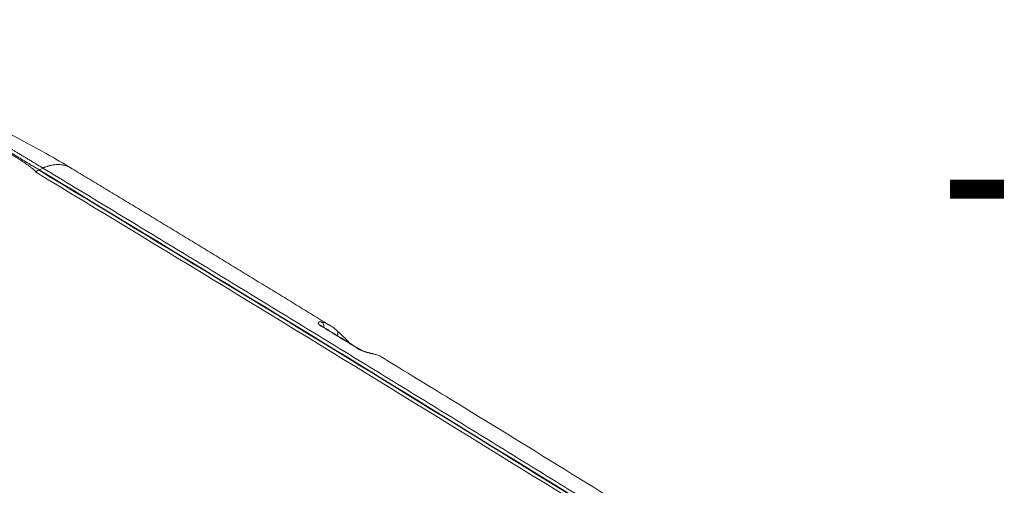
# Model space of a CAD drawing. Header units: millimetres. Extents: x 809 to 6054, y -5716 to -1261.
# Tile 91 of 94: x 5965 to 5995, y -5344 to -5330. Entities that reach past the tile are written whole.
import ezdxf
from ezdxf.enums import TextEntityAlignment as Align

# ---------------------------------------------------------------- set-up
doc = ezdxf.new("R2010")
doc.units = ezdxf.units.MM
doc.header["$LTSCALE"] = 0.3175
doc.layers.add('1轮廓实线层', color=7, linetype='Continuous', lineweight=18)
doc.layers.add('6文字层', color=3, linetype='Continuous', lineweight=13)

# ---------------------------------------------------------------- blocks, each defined once
blk = doc.blocks.new('MR07S-930-Z')
at = {"layer": '1轮廓实线层'}
for p, q in [((7631.07, -5619.59), (7631.77, -5619.19)), ((7630.37, -5619.89), (7630.36, -5619.9))]:
    blk.add_line(p, q, dxfattribs=at)
for centre, major_axis, ratio, start_param, end_param in [((7442.27, -15056.65), (-5847.32, 10127.85), 0.57735, 5.457597, 5.474954), ((7442.27, -15056.66), (5847.27, -10127.77), 0.57735, 2.316004, 2.333362), ((7684.1, -5649.95), (0.521, 0.853), 0.56042, 6.28299, 6.673348), ((7684.1, -5649.18), (-0.217, -0.976), 0.803357, 1.665088, 2.870452), ((7686.66, -5650.56), (-0.658, -0.753), 0.811252, 1.72949, 3.282385), ((7691.17, -5654.27), (-0.522, -0.853), 0.559911, 3.131724, 3.532158), ((7694, -5655.23), (-0.217, -0.976), 0.803359, 2.869489, 3.151328), ((7365.9, -15100.75), (5847.27, -10127.77), 0.57735, 2.316004, 2.333362), ((7366.61, -15100.34), (-5847.27, 10127.77), 0.57735, 5.457597, 5.474954), ((7366.61, -15100.33), (-5847.32, 10127.85), 0.57735, 5.457597, 5.474954)]:
    blk.add_ellipse(centre, major_axis=major_axis, ratio=ratio, start_param=start_param, end_param=end_param, dxfattribs=at)
for points, degree, knots in [([(7630.36, -5619.9), (7630.36, -5619.9), (7630.37, -5619.89), (7630.37, -5619.89), (7630.37, -5619.88), (7630.38, -5619.88), (7630.38, -5619.87), (7630.38, -5619.87), (7630.38, -5619.85), (7630.37, -5619.82), (7630.35, -5619.79), (7630.32, -5619.74), (7630.28, -5619.69), (7630.22, -5619.63), (7630.16, -5619.57), (7630.09, -5619.5), (7629.99, -5619.42), (7629.86, -5619.31), (7629.7, -5619.18), (7629.52, -5619.04), (7629.27, -5618.86), (7628.96, -5618.63), (7628.56, -5618.36), (7628.14, -5618.07), (7627.6, -5617.71), (7626.94, -5617.28), (7626.15, -5616.79), (7625.32, -5616.28), (7624.25, -5615.65), (7622.94, -5614.89), (7621.36, -5614), (7619.69, -5613.09), (7617.85, -5612.11), (7615.82, -5611.06), (7613.59, -5609.94), (7610.88, -5608.62), (7607.62, -5607.06), (7604.48, -5605.6), (7601.82, -5604.38), (7600.25, -5603.67), (7599.12, -5603.16), (7598.47, -5602.86), (7597.78, -5602.56), (7597.07, -5602.24), (7596.32, -5601.9), (7595.55, -5601.56), (7594.75, -5601.2), (7594.05, -5600.89), (7593.41, -5600.61), (7592.77, -5600.32), (7591.94, -5599.95), (7590.94, -5599.51), (7589.69, -5598.96), (7588.37, -5598.37), (7586.57, -5597.57), (7584.52, -5596.66), (7581.42, -5595.27), (7577.86, -5593.66), (7574.06, -5591.92), (7570.76, -5590.39), (7567.86, -5589.01), (7565.47, -5587.86), (7563.55, -5586.92), (7562.07, -5586.19), (7560.99, -5585.65), (7560.3, -5585.3), (7560, -5585.15), (7559.7, -5585), (7559.39, -5584.85), (7559.09, -5584.69), (7558.78, -5584.54), (7558.47, -5584.38), (7558.15, -5584.22), (7557.83, -5584.05), (7557.51, -5583.89), (7557.18, -5583.72), (7556.86, -5583.56), (7556.53, -5583.39), (7556.15, -5583.19), (7555.73, -5582.98), (7555.26, -5582.74), (7554.77, -5582.48), (7554.28, -5582.24), (7553.83, -5582.01), (7553.45, -5581.81), (7553.12, -5581.65), (7552.82, -5581.5), (7552.56, -5581.37), (7552.33, -5581.26), (7552.13, -5581.16), (7551.95, -5581.08), (7551.78, -5581), (7551.64, -5580.94), (7551.54, -5580.9), (7551.48, -5580.88), (7551.45, -5580.87), (7551.43, -5580.86), (7551.4, -5580.85), (7551.37, -5580.84), (7551.35, -5580.83), (7551.33, -5580.82), (7551.31, -5580.82), (7551.29, -5580.81), (7551.27, -5580.81), (7551.25, -5580.8), (7551.24, -5580.8), (7551.22, -5580.8), (7551.21, -5580.8), (7551.2, -5580.8), (7551.19, -5580.8), (7551.19, -5580.8), (7551.18, -5580.8), (7551.18, -5580.8), (7551.17, -5580.8), (7551.17, -5580.8), (7551.17, -5580.8), (7551.16, -5580.8)], 3, [0, 0, 0, 0, 0.000095, 0.00019, 0.000286, 0.000383, 0.000483, 0.000586, 0.000693, 0.001202, 0.001862, 0.002685, 0.003678, 0.004722, 0.005891, 0.007187, 0.00861, 0.010986, 0.013611, 0.016485, 0.019611, 0.025009, 0.03084, 0.037105, 0.043806, 0.054281, 0.065294, 0.076845, 0.088938, 0.109038, 0.130014, 0.151873, 0.174618, 0.201608, 0.229863, 0.259386, 0.303227, 0.35112, 0.375221, 0.400763, 0.408367, 0.416319, 0.424619, 0.433269, 0.442267, 0.451613, 0.461308, 0.471351, 0.47692, 0.484687, 0.494652, 0.506816, 0.521179, 0.539693, 0.554875, 0.586526, 0.613975, 0.667747, 0.716419, 0.753569, 0.789605, 0.824529, 0.843184, 0.861893, 0.880657, 0.884405, 0.888194, 0.892025, 0.895897, 0.89981, 0.903765, 0.907761, 0.911798, 0.915877, 0.919997, 0.924159, 0.928361, 0.932606, 0.936891, 0.942897, 0.94889, 0.954872, 0.961856, 0.967526, 0.972234, 0.976461, 0.980207, 0.983471, 0.986287, 0.988826, 0.991088, 0.993072, 0.994781, 0.996214, 0.996566, 0.996899, 0.997215, 0.997513, 0.997793, 0.998055, 0.998299, 0.998527, 0.998736, 0.998929, 0.999104, 0.999263, 0.999419, 0.999559, 0.999684, 0.999729, 0.999773, 0.999818, 0.999863, 0.999908, 0.999954, 1, 1, 1, 1]), ([(7631.07, -5619.51), (7630.33, -5619.06), (7629.58, -5618.61), (7628.1, -5617.72), (7627.36, -5617.27), (7625.14, -5615.93), (7623.66, -5615.04), (7620.69, -5613.27), (7619.21, -5612.39), (7616.24, -5610.64), (7614.76, -5609.77), (7612.54, -5608.48), (7611.79, -5608.06), (7610.31, -5607.21), (7609.57, -5606.79), (7607.35, -5605.53), (7605.87, -5604.71), (7603.64, -5603.49), (7602.9, -5603.09), (7601.42, -5602.29), (7600.68, -5601.89), (7598.46, -5600.71), (7596.98, -5599.94), (7594.76, -5598.8), (7594.02, -5598.43), (7592.54, -5597.68), (7591.81, -5597.31), (7590.33, -5596.58), (7589.59, -5596.22), (7588.11, -5595.5), (7587.37, -5595.14), (7585.89, -5594.42), (7585.15, -5594.07), (7583.68, -5593.36), (7582.94, -5593.01), (7580.72, -5591.96), (7579.25, -5591.26), (7576.29, -5589.85), (7574.81, -5589.14), (7572.82, -5588.17), (7572.3, -5587.92), (7571.78, -5587.66)], 3, [0, 0, 0, 0, 0.037454, 0.037454, 0.074908, 0.074908, 0.149816, 0.149816, 0.224723, 0.224723, 0.299631, 0.299631, 0.337085, 0.337085, 0.374539, 0.374539, 0.449447, 0.449447, 0.486901, 0.486901, 0.524354, 0.524354, 0.599262, 0.599262, 0.636716, 0.636716, 0.67417, 0.67417, 0.711624, 0.711624, 0.749078, 0.749078, 0.786532, 0.786532, 0.823985, 0.823985, 0.898893, 0.898893, 0.973801, 0.973801, 1, 1, 1, 1]), ([(7631.77, -5619.19), (7627.26, -5616.44), (7623.11, -5613.99), (7619.38, -5611.78), (7616.1, -5609.89), (7612.23, -5607.68), (7608.71, -5605.75), (7604.26, -5603.31), (7599.99, -5601.14), (7596.38, -5599.29), (7592.54, -5597.46), (7590.24, -5596.37), (7587.62, -5595.15), (7585.81, -5594.32), (7583.26, -5593.16), (7583.17, -5593.12), (7582.74, -5592.92)], 2, [0, 0, 0, 0.178067, 0.178067, 0.356133, 0.356133, 0.5342, 0.5342, 0.712267, 0.712267, 0.8013, 0.8013, 0.890333, 0.890333, 0.979367, 0.979367, 1, 1, 1]), ([(7637.3, -5619.3), (7635.69, -5618.32), (7632.54, -5616.48), (7628.21, -5614.13), (7625.52, -5612.74), (7624.42, -5612.19)], 3, [0, 0, 0, 0, 0.388327, 0.75036, 1, 1, 1, 1]), ([(7631.77, -5619.19), (7631.78, -5619.18), (7631.8, -5619.17), (7631.84, -5619.15), (7631.92, -5619.12), (7632.03, -5619.08), (7632.16, -5619.03), (7632.32, -5618.96), (7632.52, -5618.9), (7632.74, -5618.82), (7632.99, -5618.75), (7633.26, -5618.68), (7633.56, -5618.62), (7633.89, -5618.57), (7634.23, -5618.53), (7634.6, -5618.52), (7634.98, -5618.53), (7635.38, -5618.57), (7635.78, -5618.65), (7636.2, -5618.77), (7636.62, -5618.93), (7636.99, -5619.11), (7637.22, -5619.24), (7637.31, -5619.3)], 3, [0, 0, 0, 0, 0.002541, 0.009752, 0.021633, 0.038185, 0.059408, 0.085304, 0.115872, 0.151111, 0.191022, 0.235604, 0.284856, 0.338778, 0.397371, 0.460635, 0.528569, 0.601163, 0.678414, 0.760351, 0.846968, 0.938231, 1, 1, 1, 1]), ([(7684.52, -5648.29), (7684.5, -5648.28), (7684.48, -5648.28), (7684.44, -5648.27), (7684.41, -5648.27), (7684.36, -5648.26), (7684.32, -5648.25), (7684.21, -5648.25), (7684.14, -5648.25), (7684.06, -5648.26), (7684.03, -5648.26), (7683.98, -5648.28), (7683.96, -5648.29), (7683.92, -5648.31), (7683.91, -5648.32), (7683.89, -5648.34), (7683.88, -5648.35), (7683.87, -5648.37), (7683.86, -5648.38), (7683.85, -5648.4), (7683.85, -5648.42), (7683.85, -5648.47), (7683.85, -5648.49), (7683.86, -5648.53), (7683.87, -5648.54), (7683.88, -5648.56), (7683.88, -5648.58), (7683.91, -5648.62), (7683.92, -5648.65), (7683.97, -5648.7), (7683.99, -5648.73), (7684.03, -5648.77), (7684.04, -5648.78), (7684.06, -5648.8), (7684.08, -5648.82), (7684.11, -5648.84), (7684.17, -5648.89), (7684.21, -5648.92), (7684.3, -5648.99), (7684.35, -5649.02), (7684.4, -5649.05)], 3, [0, 0, 0, 0, 0.03125, 0.03125, 0.0625, 0.0625, 0.125, 0.125, 0.25, 0.25, 0.3125, 0.3125, 0.375, 0.375, 0.4375, 0.4375, 0.46875, 0.46875, 0.5, 0.5, 0.5625, 0.5625, 0.625, 0.625, 0.65625, 0.65625, 0.6875, 0.6875, 0.75, 0.75, 0.8125, 0.8125, 0.828125, 0.828125, 0.84375, 0.875, 0.875, 0.9375, 0.9375, 1, 1, 1, 1]), ([(7684.62, -5649.1), (7684.55, -5649.05), (7684.45, -5648.98), (7684.4, -5648.94), (7684.4, -5648.93), (7684.4, -5648.93)], 3, [0, 0, 0, 0, 0.476803, 0.879118, 1, 1, 1, 1]), ([(7684.52, -5648.29), (7684.78, -5648.35), (7685.03, -5648.42), (7685.39, -5648.56), (7685.51, -5648.62), (7685.74, -5648.73), (7685.86, -5648.78), (7686.19, -5648.97), (7686.41, -5649.11), (7686.83, -5649.41), (7687.03, -5649.57), (7687.22, -5649.74)], 3, [0, 0, 0, 0, 0.25, 0.25, 0.375, 0.375, 0.5, 0.5, 0.75, 0.75, 1, 1, 1, 1]), ([(7689.95, -5652.36), (7689.82, -5652.23), (7689.35, -5651.77), (7688.59, -5651.01), (7687.87, -5650.29), (7687.46, -5649.95), (7687.33, -5649.83)], 3, [0, 0, 0, 0, 0.12602, 0.457472, 0.810124, 1, 1, 1, 1]), ([(7691.47, -5653.37), (7691.5, -5653.39), (7691.54, -5653.41), (7691.58, -5653.44), (7691.61, -5653.45), (7691.63, -5653.46), (7691.7, -5653.5), (7691.76, -5653.53), (7691.89, -5653.59), (7691.95, -5653.62), (7692.05, -5653.66), (7692.08, -5653.68), (7692.15, -5653.7), (7692.19, -5653.72), (7692.29, -5653.76), (7692.36, -5653.78), (7692.5, -5653.83), (7692.57, -5653.86), (7692.71, -5653.9), (7692.78, -5653.92), (7692.88, -5653.96), (7692.92, -5653.97), (7692.99, -5653.99), (7693.02, -5654), (7693.19, -5654.04), (7693.33, -5654.08), (7693.52, -5654.13), (7693.58, -5654.14), (7693.67, -5654.17), (7693.7, -5654.17), (7693.76, -5654.19), (7693.79, -5654.2), (7693.93, -5654.23), (7694.04, -5654.25), (7694.24, -5654.3), (7694.33, -5654.32), (7694.42, -5654.34)], 3, [0, 0, 0, 0, 0.03125, 0.046875, 0.046875, 0.0625, 0.0625, 0.125, 0.125, 0.1875, 0.1875, 0.21875, 0.21875, 0.25, 0.25, 0.3125, 0.3125, 0.375, 0.375, 0.4375, 0.4375, 0.46875, 0.46875, 0.5, 0.5, 0.625, 0.625, 0.6875, 0.6875, 0.71875, 0.71875, 0.75, 0.75, 0.875, 0.875, 1, 1, 1, 1]), ([(7694.21, -5654.26), (7694.19, -5654.25), (7694.01, -5654.21), (7693.56, -5654.11), (7692.91, -5653.93), (7692.35, -5653.74), (7691.94, -5653.56), (7691.77, -5653.46), (7691.7, -5653.42)], 3, [0, 0, 0, 0, 0.041663, 0.331376, 0.56503, 0.747316, 0.894828, 1, 1, 1, 1]), ([(7696.11, -5655.04), (7696.09, -5655.02), (7696.06, -5655.01), (7695.98, -5654.96), (7695.93, -5654.93), (7695.83, -5654.88), (7695.57, -5654.74), (7695.31, -5654.62), (7694.88, -5654.46), (7694.65, -5654.39), (7694.42, -5654.34)], 3, [0, 0, 0, 0, 0.0552, 0.0552, 0.14968, 0.14968, 0.24416, 0.62208, 0.62208, 1, 1, 1, 1]), ([(7756.95, -5692.54), (7755.32, -5691.53), (7739.26, -5681.52), (7718.98, -5669.03), (7700.32, -5657.63), (7696.1, -5655.06)], 3, [0, 0, 0, 0, 0.080247, 0.792099, 1, 1, 1, 1])]:
    blk.add_open_spline(points, degree=degree, knots=knots, dxfattribs=at)
for points, degree in [([(7630.37, -5619.89), (7630.6, -5619.76), (7630.83, -5619.63), (7631.07, -5619.51)], 3), ([(7685.82, -5648.78), (7661.56, -5633.91), (7637.3, -5619.32)], 2), ([(7630.36, -5619.9), (7678.19, -5648.78), (7726.02, -5678.13), (7773.82, -5707.95)], 3), ([(7691.47, -5653.37), (7689.11, -5651.93), (7686.76, -5650.49), (7684.4, -5649.05)], 3), ([(7691.69, -5653.43), (7684.62, -5649.1)], 1), ([(7556.11, -5662.76), (7603.95, -5691.64), (7651.77, -5720.99), (7699.58, -5750.81)], 3)]:
    blk.add_open_spline(points, degree=degree, dxfattribs=at)
blk.add_rational_spline([(7631.77, -5619.19), (7679.61, -5648.06), (7727.43, -5677.41), (7775.23, -5707.24)], [1, 0.999974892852, 0.999974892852, 1], degree=3, dxfattribs=at)

msp = doc.modelspace()

# ---------------------------------------------------------------- block references
at = {"xscale": 0.16, "yscale": 0.16, "zscale": 0.16}
msp.add_blockref('MR07S-930-Z', (4745.1018, -4435.48471), dxfattribs=at)

# ---------------------------------------------------------------- texts
at = {"layer": '6文字层'}
msp.add_text('-X', height=5, dxfattribs=at).set_placement((5996.67614, -5338.62364), align=Align.BOTTOM_CENTER)

doc.saveas('drawing.dxf')
